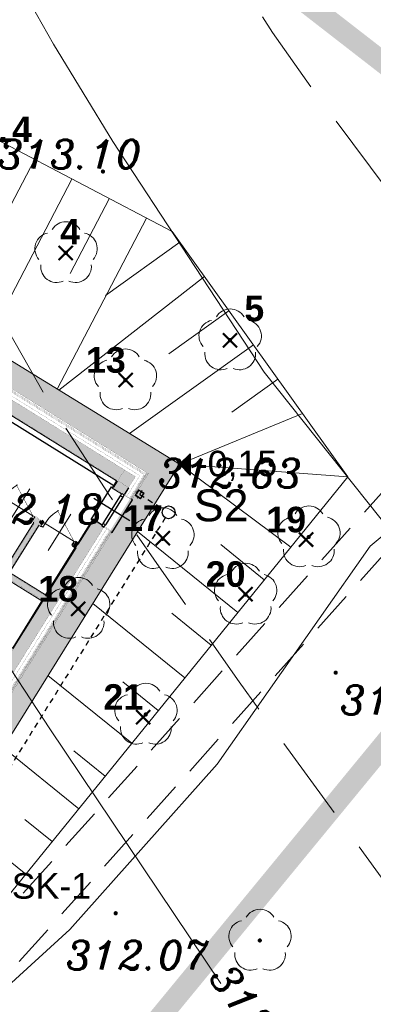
# Model space of a CAD drawing. Extents: x 4615668 to 9294084, y 5334101 to 10688993.
# Tile 23 of 37: x 4651249 to 4651258, y 5338748 to 5338771. Entities that reach past the tile are written whole.
import ezdxf

# ---------------------------------------------------------------- set-up
doc = ezdxf.new("R2010")
doc.units = 0
doc.header["$MEASUREMENT"] = 0
for name, pattern in [('DASHDOT', [25.4, 12.7, -6.35, 0, -6.35]), ('DASHED', [19.05, 12.7, -6.35]), ('KTCR', [1.5, 1, -0.5]), ('l423_500', [2, 1.5, -0.5]), ('l812_500', [3, 2, -1])]:
    doc.linetypes.add(name, pattern=pattern)
for name, color, linetype, lineweight in [('A_SZRAF', 253, 'Continuous', 5), ('A_widok', 8, 'Continuous', 0), ('chodnik', 7, 'l423_500', 13), ('eNN', 7, 'Continuous', 13), ('pkt_wys', 7, 'Continuous', 13), ('warst_ciagla', 7, 'Continuous', 0), ('warst_opis', 7, 'Continuous', 0), ('warst_przeryw', 7, 'l812_500', 0), ('Wymiar', 7, 'Continuous', 9), ('zielen', 7, 'Continuous', 13)]:
    doc.layers.add(name, color=color, linetype=linetype, lineweight=lineweight)
for name, color, linetype in [('OPIS', 7, 'Continuous'), ('proj_tt_ww', 5, 'Continuous'), ('projekt', 202, 'Continuous'), ('sciany', 1, 'Continuous'), ('STOLARKA', 4, 'Continuous')]:
    doc.layers.add(name, color=color, linetype=linetype)
doc.styles.add('ARIAL_CE', font='arial.ttf', dxfattribs={"height": 15})
doc.styles.get("Standard").update_dxf_attribs({"font": 'txt.shx'})
doc.styles.add('Style-ITALIC_1250', font='ITALIC_1250.shx')
doc.styles.add('tomek14', font='ISOCP.shx', dxfattribs={"height": 14})
doc.styles.add('txt', font='TXT', dxfattribs={"height": 0.2})
pattern_1 = [(45, (-17089.9451, 1897.26438), (-0.0883883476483, 0.0883883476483), [])]

# ---------------------------------------------------------------- blocks, each defined once
blk = doc.blocks.new('G$CA76AC6B6')
at = {"layer": 'Wymiar', "color": 242, "linetype": 'DASHED', "lineweight": 30, "ltscale": 0.01}
for points in [[(24.408, 19.76), (24.96, 19.417)], [(25.008, 19.21), (16.434, 5.43)]]:
    blk.add_lwpolyline(points, dxfattribs=at)
at = {"layer": 'Wymiar', "color": 242, "lineweight": 30, "ltscale": 40}
blk.add_circle((25.087, 19.338), 0.15, dxfattribs=at)
at = {"layer": 'OPIS', "color": 242, "linetype": 'ByBlock', "insert": (25.679, 19.878), "char_height": 0.75, "width": 36.84588, "attachment_point": 1}
blk.add_mtext('{\\fArial|b0|i0|c238|p34;S2}', dxfattribs=at)
blk = doc.blocks.new('G$CE3CC9D66')
at = {"layer": 'Wymiar', "color": 242, "lineweight": 30, "ltscale": 40}
blk.add_circle((25.087, 19.338), 0.15, dxfattribs=at)
at = {"layer": 'Wymiar', "lineweight": 0, "ltscale": 40}
blk.add_blockref('G$CA76AC6B6', (0, 0), dxfattribs=at)
blk = doc.blocks.new('G$CF45FC2ED')
at = {"layer": 'STOLARKA', "color": 252, "linetype": 'Continuous', "lineweight": 0}
for p, q in [((45, 100), (45, 0)), ((85, 50), (5, 50))]:
    blk.add_line(p, q, dxfattribs=at)
at = {"layer": 'STOLARKA', "color": 252, "linetype": 'Continuous', "lineweight": 0, "const_width": 1}
blk.add_lwpolyline([(5, 50), (77.1, 91.6)], dxfattribs=at)
at = {"layer": 'STOLARKA', "color": 252, "linetype": 'Continuous', "lineweight": 0}
for points in [[(5, 40), (5, 50), (0, 50), (0, 40)], [(85, 40), (85, 50), (90, 50), (90, 40)]]:
    blk.add_lwpolyline(points, close=True, dxfattribs=at)
blk.add_arc((-5, 50), 90, 0, 28.0898, dxfattribs=at)
blk = doc.blocks.new('G$C46D5DCE7')
at = {"linetype": 'DASHDOT', "lineweight": 0, "ltscale": 0.1}
for p, q in [((1387.7, 1674), (1387.7, 1653)), ((1398.2, 1663.5), (1377.2, 1663.5)), ((0, 1181.8), (16.8, 1181.8)), ((8, 1188.9), (8, 1174.1)), ((1398.2, 10.5), (1377.2, 10.5)), ((1387.7, 0), (1387.7, 21))]:
    blk.add_line(p, q, dxfattribs=at)
at = {"lineweight": 0, "ltscale": 40}
for p, q in [((1380.2, 1656), (1395.2, 1656)), ((1380.2, 18), (1395.2, 18))]:
    blk.add_line(p, q, dxfattribs=at)
for points in [[(1380.2, 1656), (1395.2, 1656), (1395.2, 1671), (1380.2, 1671)], [(14, 1175.8), (14, 1187.8), (2, 1187.8), (2, 1175.8)], [(1380.2, 18), (1395.2, 18), (1395.2, 3), (1380.2, 3)]]:
    blk.add_lwpolyline(points, close=True, dxfattribs=at)
at = {"linetype": 'DASHDOT', "lineweight": 0, "ltscale": 0.1}
for points in [[(1381.2, 1657), (1394.2, 1657), (1394.2, 1670), (1381.2, 1670)], [(13.2, 1176.6), (13.2, 1187), (2.8, 1187), (2.8, 1176.6)], [(1381.2, 17), (1394.2, 17), (1394.2, 4), (1381.2, 4)]]:
    blk.add_lwpolyline(points, close=True, dxfattribs=at)
blk = doc.blocks.new('G$CB8F5CD2F')
at = {"layer": 'sciany', "ltscale": 40}
h = blk.add_hatch(color=0, dxfattribs=at)
h.dxf.hatch_style = 1
h.paths.add_polyline_path([(1451.7, 1739), (1451.7, 1754), (1041.7, 1754), (1041.7, 1739), (1451.7, 1739)], is_closed=False)
h.paths.add_polyline_path([(1451.7, 1724), (1451.7, 1739), (1041.7, 1739), (1041.7, 1724), (1451.7, 1724)], is_closed=False)
h.paths.add_polyline_path([(1108.5, 1660.4), (1120.5, 1660.4), (1120.5, 1724), (1108.5, 1724), (1108.5, 1660.4)], is_closed=False)
h.paths.add_polyline_path([(911.7, 1739), (911.7, 1724), (1041.7, 1724), (1041.7, 1738), (911.7, 1739)], is_closed=False)
h.paths.add_polyline_path([(911.7, 1754), (911.7, 1739), (1041.7, 1738), (1041.7, 1754), (911.7, 1754)], is_closed=False)
h.paths.add_polyline_path([(861.2, 1754), (861.2, 1739), (881.7, 1739), (881.7, 1754), (861.2, 1754)], is_closed=False)
h.paths.add_polyline_path([(861.2, 1724), (881.7, 1724), (881.7, 1739), (861.2, 1739), (861.2, 1724)], is_closed=False)
h.paths.add_polyline_path([(896.7, 1724), (881.7, 1724), (881.7, 1660.4), (896.7, 1660.4), (896.7, 1724)], is_closed=False)
h.paths.add_polyline_path([(900.7, 1724), (896.7, 1724), (896.7, 1660.4), (900.7, 1660.4), (900.7, 1724)], is_closed=False)
h.paths.add_polyline_path([(1466.7, 1704.3), (1481.7, 1704.3), (1481.7, 1724), (1466.7, 1724), (1466.7, 1704.3)], is_closed=False)
h.paths.add_polyline_path([(1466.7, 1704.3), (1466.7, 1724), (1451.7, 1724), (1451.7, 1704.3), (1466.7, 1704.3)], is_closed=False)
h.paths.add_polyline_path([(1466.7, 1214), (1481.7, 1214), (1481.7, 1614.3), (1466.7, 1614.3), (1466.7, 1214)], is_closed=False)
h.paths.add_polyline_path([(1451.7, 1214), (1466.7, 1214), (1466.7, 1614.3), (1451.7, 1614.3), (1451.7, 1214)], is_closed=False)
h.paths.add_polyline_path([(1348.1, 1404.8), (1348.1, 1538.9), (1354.3, 1538.9), (1354.3, 1548.9), (1331.9, 1548.9), (1331.9, 1538.9), (1338.3, 1538.9), (1338.3, 1404.8), (1234.5, 1404.8), (1234.5, 1538.9), (1240.9, 1538.9), (1240.9, 1548.9), (1224.5, 1548.9), (1224.5, 1404.8), (1120.5, 1404.8), (1120.5, 1558.4), (1108.5, 1558.4), (1108.5, 1548.9), (900.7, 1548.9), (900.7, 1558.4), (896.7, 1558.4), (896.7, 1421.2), (900.7, 1421.2), (900.7, 1536.9), (1108.5, 1536.9), (1108.5, 1260.7), (900.7, 1260.7), (900.7, 1248.7), (1108.5, 1248.7), (1108.5, 1199), (1120.5, 1199), (1120.5, 1248.7), (1127.1, 1248.7), (1127.1, 1258.7), (1120.5, 1258.7), (1120.5, 1392.8), (1224.5, 1392.8), (1224.5, 1258.7), (1218.1, 1258.7), (1218.1, 1248.7), (1240.9, 1248.7), (1240.9, 1258.7), (1234.5, 1258.7), (1234.5, 1392.8), (1338.3, 1392.8), (1338.3, 1258.7), (1331.9, 1258.7), (1331.9, 1248.7), (1354.3, 1248.7), (1354.3, 1258.7), (1348.1, 1258.7), (1348.1, 1392.8), (1451.7, 1392.8), (1451.7, 1404.8), (1348.1, 1404.8)], is_closed=False)
h.paths.add_polyline_path([(881.7, 1558.4), (881.7, 1421.2), (896.7, 1421.2), (896.7, 1558.4), (881.7, 1558.4)], is_closed=False)
h.paths.add_polyline_path([(896.7, 1320.2), (881.7, 1320.2), (881.7, 1214), (896.7, 1214), (896.7, 1320.2)], is_closed=False)
h.paths.add_polyline_path([(900.6, 1320.2), (896.7, 1320.2), (896.7, 1214), (900.7, 1214), (900.7, 1260.7), (900.6, 1260.7), (900.6, 1320.2)], is_closed=False)
h.paths.add_polyline_path([(1108.5, 1199), (1108.5, 1174), (1120.5, 1174), (1120.5, 1199), (1108.5, 1199)], is_closed=False)
h.paths.add_polyline_path([(881.7, 1174), (896.7, 1174), (896.7, 1184), (881.7, 1184), (881.7, 1174)], is_closed=False)
h.paths.add_polyline_path([(896.7, 1174), (900.7, 1174), (900.7, 1184), (896.7, 1184), (896.7, 1174)], is_closed=False)
h.paths.add_polyline_path([(1451.7, 1164.2), (1466.7, 1164.2), (1466.7, 1184), (1451.7, 1184), (1451.7, 1164.2)], is_closed=False)
h.paths.add_polyline_path([(1481.7, 1164.2), (1481.7, 1184), (1466.7, 1184), (1466.7, 1164.2), (1481.7, 1164.2)], is_closed=False)
h = blk.add_hatch(color=0, dxfattribs=at)
h.dxf.hatch_style = 1
h.paths.add_polyline_path([(1451.7, 1724), (1481.7, 1724), (1481.7, 1754), (1451.7, 1754)])
h = blk.add_hatch(color=0, dxfattribs=at)
h.dxf.hatch_style = 1
h.paths.add_polyline_path([(1445.3, 1538.9), (1451.7, 1538.9), (1451.7, 1548.9), (1445.3, 1548.9), (1445.3, 1538.9)], is_closed=False)
at = {"linetype": 'DASHDOT', "lineweight": 0, "ltscale": 0.1}
blk.add_line((1512.2, 1734.6), (1512.2, 1713.6), dxfattribs=at)
at = {"layer": 'sciany', "color": 0, "ltscale": 40}
for p, q in [((1451.7, 1705.2), (1451.7, 1723)), ((1481.7, 1723), (1481.7, 1705.2)), ((1449.7, 1709.1), (1122.5, 1709.1)), ((1525.7, 1659.1), (1425.7, 1659.1)), ((1451.7, 1548.9), (1451.7, 1614.3)), ((1445.3, 1538.9), (1445.3, 1548.9)), ((1445.3, 1548.9), (1451.7, 1548.9)), ((1451.7, 1538.9), (1445.3, 1538.9)), ((1451.7, 1404.8), (1451.7, 1538.9)), ((1391.7, 1404.8), (1391.7, 1404.8)), ((1391.7, 1392.8), (1391.7, 1392.8)), ((1451.7, 1258.7), (1451.7, 1392.8))]:
    blk.add_line(p, q, dxfattribs=at)
at = {"layer": 'sciany', "color": 0, "ltscale": 40, "const_width": 0.3}
for points in [[(859.2, 1776), (1503.7, 1776), (1503.7, 1703.3), (1481.7, 1703.3)], [(859.2, 1776), (1503.7, 1776), (1503.7, 1703.2), (1481.7, 1703.2)], [(1039.7, 1773), (1500.7, 1773), (1500.7, 1704.2), (1481.7, 1704.2)], [(1039.7, 1771), (1498.7, 1771), (1498.7, 1704.2), (1481.7, 1704.2)], [(1039.7, 1769), (1496.7, 1769), (1496.7, 1704.2), (1481.7, 1704.2)], [(1039.7, 1761.5), (1489.2, 1761.5), (1489.2, 1704.2), (1489.2, 1704.2)], [(1481.7, 1616.3), (1503.7, 1616.3), (1503.7, 1162.2), (1481.7, 1162.2)], [(1481.7, 1614.3), (1500.7, 1614.3), (1500.7, 1164.2), (1481.7, 1164.2)], [(1481.7, 1614.3), (1498.7, 1614.3), (1498.7, 1164.2), (1481.7, 1164.2)], [(1481.7, 1614.3), (1496.7, 1614.3), (1496.7, 1164.2), (1481.7, 1164.2)], [(1489.2, 1164.2), (1489.2, 1614.3)], [(1451.7, 1404.8), (1348.1, 1404.8), (1348.1, 1538.9), (1354.3, 1538.9), (1354.3, 1548.9), (1331.9, 1548.9), (1331.9, 1538.9), (1338.3, 1538.9), (1338.3, 1404.8)], [(1356.3, 1548.9), (1356.3, 1550.9), (1330, 1550.9), (1330, 1548.9)], [(1451.7, 1548.9), (1445.3, 1548.9), (1445.3, 1538.9), (1451.7, 1538.9)], [(1451.7, 1392.8), (1348.1, 1392.8)]]:
    blk.add_lwpolyline(points, dxfattribs=at)
for points in [[(911.7, 1724), (1451.7, 1724), (1451.7, 1754), (911.7, 1754)], [(1451.7, 1724), (1481.7, 1724), (1481.7, 1754), (1451.7, 1754)], [(1481.7, 1704.3), (1481.7, 1724), (1451.7, 1724), (1451.7, 1704.3)], [(1481.7, 1614.3), (1481.7, 1214), (1451.7, 1214), (1451.7, 1614.3)]]:
    blk.add_lwpolyline(points, close=True, dxfattribs=at)
at = {"layer": 'sciany', "color": 0, "lineweight": 0, "ltscale": 40}
for points in [[(896.1, 1658.4), (902.7, 1658.4), (902.7, 1722), (1106.5, 1722), (1106.5, 1658.4), (1122.5, 1658.4), (1122.5, 1722), (1449.7, 1722.1), (1449.7, 1702.3), (1475.7, 1702.3)], [(1330, 1538.9), (1330, 1536.9), (1336.3, 1536.9), (1336.3, 1406.8), (1236.5, 1406.8), (1236.5, 1536.9), (1242.9, 1536.9), (1242.9, 1538.9)], [(1443.3, 1538.9), (1443.3, 1536.8), (1449.7, 1536.8), (1449.7, 1406.8), (1350.1, 1406.8), (1350.1, 1536.9), (1356.3, 1536.9), (1356.3, 1538.9)], [(1356.3, 1258.7), (1356.3, 1260.7), (1350.1, 1260.7), (1350.1, 1390.8), (1449.7, 1390.8), (1449.7, 1260.7), (1443.3, 1260.7), (1443.3, 1258.7)]]:
    blk.add_lwpolyline(points, dxfattribs=at)
at = {"layer": 'sciany', "color": 0, "ltscale": 40}
for points in [[(1449.7, 1614.1), (1446.7, 1614.1), (1446.7, 1704.1), (1449.7, 1704.1)], [(1501.7, 1614.1), (1504.7, 1614.1), (1504.7, 1704.1), (1501.7, 1704.1)], [(1475.7, 1616.3), (1449.7, 1616.3), (1449.7, 1550.9), (1443.3, 1550.9), (1443.3, 1548.9)]]:
    blk.add_lwpolyline(points, dxfattribs=at)
for points in [[(1481.7, 1703.6), (1481.7, 1697.6), (1475.7, 1697.6), (1475.7, 1703.6)], [(1481.7, 1697.6), (1481.7, 1620.6), (1475.7, 1620.6), (1475.7, 1697.6)], [(1481.7, 1614.6), (1481.7, 1620.6), (1475.7, 1620.6), (1475.7, 1614.6)]]:
    blk.add_lwpolyline(points, close=True, dxfattribs=at)
at = {"layer": 'sciany', "color": 0, "ltscale": 40, "xscale": -1, "rotation": 359.9999999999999}
for p in [(1331.4, 1498.9), (1444.8, 1498.9)]:
    blk.add_blockref('G$CF45FC2ED', p, dxfattribs=at)
at = {"layer": 'Wymiar', "lineweight": 0, "ltscale": 40}
blk.add_blockref('G$C46D5DCE7', (124.4, 60.5), dxfattribs=at)
blk = doc.blocks.new('922_5')
at = {"layer": 'zielen', "linetype": 'Continuous', "lineweight": 13}
h = blk.add_hatch(color=96, dxfattribs=at)
edge = h.paths.add_edge_path()
edge.add_arc((0, 0), 0.05, 0, 360)
at = {"layer": 'zielen', "color": 96, "linetype": 'Continuous', "lineweight": 13}
for centre, start, end in [((0.005, 0.357), 30.1243, 149.8757), ((-0.352, 0.098), 101.9988, 221.9759), ((0.362, 0.098), 318.0241, 78.0012), ((-0.215, -0.321), 174.335, 293.7607), ((0.225, -0.321), 246.2393, 5.665)]:
    blk.add_arc(centre, 0.375, start, end, dxfattribs=at)
blk = doc.blocks.new('801_5')
at = {"layer": 'pkt_wys', "linetype": 'Continuous', "lineweight": 13}
h = blk.add_hatch(color=7, dxfattribs=at)
edge = h.paths.add_edge_path()
edge.add_arc((0, 0), 0.05, 0, 360)
blk = doc.blocks.new('G$C3390F2A0')
at = {"layer": 'chodnik', "color": 7, "linetype": 'KTCR', "lineweight": 13, "flags": 128}
for points in [[(117.812, 126.825), (132.012, 142.701), (142.455, 149.391)], [(118.717, 126.338), (132.667, 141.932), (143.342, 148.774)]]:
    blk.add_lwpolyline(points, dxfattribs=at)
at = {"layer": 'eNN', "color": 1, "linetype": 'Continuous', "lineweight": 13, "flags": 128}
blk.add_lwpolyline([(112.249, 123.773), (115.354, 123.137), (120.9, 128.209), (124.355, 132.093), (127.944, 137.21), (133.218, 141.598), (134.401, 141.372), (135.688, 142.407)], dxfattribs=at)
at = {"layer": 'warst_ciagla', "color": 21, "linetype": 'Continuous', "lineweight": 0, "flags": 128}
for points in [[(115.726, 160.474), (117.539, 155.803), (119.202, 151.511), (119.589, 150.649), (120.517, 148.998), (121.909, 146.716), (125.459, 141.294), (129.089, 136.732), (132.876, 131.514), (135.719, 127.52), (136.902, 126.057), (139.412, 123.251)], [(124.446, 126.937), (120.436, 132.916), (119.071, 134.984), (117.916, 136.782), (116.396, 139.194), (115.632, 140.397), (114.48, 142.205), (112.945, 144.617), (112.17, 145.818), (110.988, 147.606), (110.386, 148.493), (109.111, 150.348)]]:
    blk.add_lwpolyline(points, dxfattribs=at)
at = {"layer": 'warst_przeryw', "color": 21, "linetype": 'l812_500', "lineweight": 0, "flags": 128}
for points in [[(145.934, 121.3), (145.255, 122.356), (142.049, 127.223), (140.362, 129.598), (132.812, 139.596), (126.748, 147.728), (125.653, 149.272), (123.643, 152.483), (122.928, 153.982), (122.091, 156.037), (121.579, 157.016), (120.203, 159.282)], [(114.985, 150.464), (117.694, 145.365), (120.365, 140.671), (121.818, 138.421), (124.873, 134.02), (128.634, 128.841), (129.761, 127.414), (132.151, 124.675), (133.545, 123.328), (135.488, 121.615), (136.385, 120.687), (139.822, 116.197), (142.283, 113.408)]]:
    blk.add_lwpolyline(points, dxfattribs=at)
at = {"layer": 'pkt_wys', "color": 7, "linetype": 'Continuous', "lineweight": 13}
for p in [(121.679, 146.008), (122.949, 138.028), (127.139, 134.238), (121.979, 128.588)]:
    blk.add_blockref('801_5', p, dxfattribs=at)
at = {"layer": 'zielen', "color": 96, "linetype": 'Continuous', "lineweight": 13}
for p in [(120.809, 144.098), (124.659, 142.048), (125.359, 127.948)]:
    blk.add_blockref('922_5', p, dxfattribs=at)
at = {"layer": 'pkt_wys', "color": 7, "linetype": 'Continuous', "lineweight": 13, "style": 'Style-ITALIC_1250'}
for s, p in [('313.10', (119.211, 146.075)), ('312.63', (122.973, 138.583)), ('312.18', (118.317, 137.743)), ('313.08', (127.239, 133.259)), ('312.07', (120.811, 127.263))]:
    blk.add_text(s, height=0.68, dxfattribs=at).set_placement(p)
at = {"layer": 'warst_opis', "color": 21, "linetype": 'Continuous', "lineweight": 0, "insert": (125.144, 126.104), "char_height": 0.68, "attachment_point": 5, "rotation": 305.9778, "line_spacing_factor": 0.722892, "style": 'txt'}
blk.add_mtext('\\FITALIC_1250.shx;312,0', dxfattribs=at)
blk = doc.blocks.new('G$C21B962D8')
at = {"layer": 'A_widok', "color": 251}
for p, q in [((26.393, 26.267), (25.741, 25.018)), ((27.269, 25.81), (25.238, 21.916)), ((28.145, 25.353), (27.227, 23.593)), ((29.021, 24.896), (26.926, 20.878)), ((29.802, 24.329), (28.056, 23.08)), ((30.377, 23.525), (26.965, 20.853)), ((30.952, 22.721), (29.54, 21.711)), ((31.527, 21.917), (28.618, 19.837)), ((32.102, 21.113), (31.023, 20.342)), ((32.677, 20.309), (29.793, 19.114)), ((33.741, 18.822), (29.793, 19.114)), ((32.404, 17.171), (29.793, 19.114)), ((31.16, 15.634), (28.812, 17.536)), ((31.782, 16.403), (30.76, 17.23)), ((29.917, 14.098), (27.761, 15.844)), ((30.539, 14.866), (29.612, 15.616)), ((28.673, 12.562), (26.709, 14.152)), ((29.295, 13.33), (28.464, 14.003)), ((27.429, 11.026), (25.658, 12.46)), ((28.051, 11.794), (27.316, 12.389)), ((26.186, 9.489), (24.607, 10.768)), ((26.807, 10.258), (26.168, 10.775))]:
    blk.add_line(p, q, dxfattribs=at)
for points in [[(6.305, 14.707), (12.152, 27.198), (12.152, 27.198), (15.219, 32.153), (29.62, 24.584), (29.62, 24.584), (33.741, 18.822), (18.503, 0)], [(15.491, 29.743), (15.491, 29.743), (25.314, 23.631), (24.51, 22.363), (29.793, 19.114), (18.096, 0.291)]]:
    blk.add_lwpolyline(points, dxfattribs=at)
blk = doc.blocks.new('G$C8E15AEAE')
at = {"layer": 'sciany', "lineweight": 0, "ltscale": 40, "const_width": 0.1}
for points in [[(0.035, 0.035), (0.702, 0.702)], [(0.035, 0.702), (0.702, 0.035)]]:
    blk.add_lwpolyline(points, dxfattribs=at)
blk = doc.blocks.new('G$C13A48E77')
at = {"layer": 'proj_tt_ww', "color": 40, "linetype": 'ByBlock', "insert": (10.185, 26.649), "char_height": 0.6, "width": 2.56185, "attachment_point": 1}
blk.add_mtext('{\\fArial|b0|i0|c238|p34;SK-1}', dxfattribs=at)

msp = doc.modelspace()

# ---------------------------------------------------------------- hatches: boundary and pattern name
at = {"lineweight": 0, "ltscale": 40, "transparency": 33554687}
h = msp.add_hatch(dxfattribs=at)
h.set_pattern_fill('ANSI31', color=256)
h.set_pattern_definition(pattern_1)
h.paths.add_polyline_path([(4651249.894, 5338758.927), (4651249.947, 5338759.012), (4651249.905, 5338759.038), (4651249.852, 5338758.953)])
h = msp.add_hatch(dxfattribs=at)
h.set_pattern_fill('ANSI31', color=256)
h.set_pattern_definition(pattern_1)
h.paths.add_polyline_path([(4651250.574, 5338758.504), (4651250.627, 5338758.589), (4651250.669, 5338758.563), (4651250.616, 5338758.478)])
at = {"layer": 'A_SZRAF', "lineweight": 0, "transparency": 33554687}
h = msp.add_hatch(dxfattribs=at)
h.set_pattern_fill('HONEY', color=256, angle=360)
h.set_pattern_definition([(360, (-68558.77793, 28680.40003), (0.1875, 0.108253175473), [0.125, -0.25]), (120, (-68558.77793, 28680.40003), (-0.1875, 0.108253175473), [0.125, -0.25]), (60, (-68558.77793, 28680.40003), (2e-16, 0.2165063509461), [-0.25, 0.125])])
h.paths.add_polyline_path([(4651237.542, 5338771.82), (4651236.75, 5338770.546), (4651238.236, 5338769.621), (4651229.313, 5338755.489), (4651224.483, 5338757.422), (4651223.324, 5338754.526), (4651227.296, 5338752.936), (4651228.027, 5338749.827), (4651241.396, 5338741.552), (4651253.107, 5338760.367), (4651247.848, 5338763.639), (4651248.638, 5338764.916), (4651237.542, 5338771.82)], is_closed=False)
h.paths.add_polyline_path([(4651237.64, 5338762.971), (4651238.064, 5338762.707), (4651237.536, 5338761.858), (4651238.895, 5338761.013), (4651242.275, 5338766.447), (4651252.338, 5338760.186), (4651243.094, 5338745.327), (4651233.031, 5338751.588), (4651236.416, 5338757.028), (4651235.053, 5338757.867), (4651234.525, 5338757.018), (4651234.1, 5338757.282)], flags=16)
at = {"layer": 'OPIS'}
h = msp.add_hatch(dxfattribs=at)
h.set_pattern_fill('ANSI31', color=256, scale=0.02)
h.set_pattern_definition([(45, (-4655730.5966002, -5339985.6811043), (-0.00176776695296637, 0.00176776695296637), [])])
h.paths.add_polyline_path([(4651253.364, 5338760.626), (4651253.364, 5338760.127), (4651253.115, 5338760.378)])

# ---------------------------------------------------------------- linework, layer by layer
msp.add_lwpolyline([(4651253.364, 5338760.626), (4651253.364, 5338760.127), (4651253.115, 5338760.378), (4651253.364, 5338760.626)], dxfattribs=at)
at = {"layer": 'projekt', "linetype": 'DASHDOT', "lineweight": 0, "ltscale": 0.1, "const_width": 0.5}
msp.add_lwpolyline([(4651216.604, 5338743.285), (4651224.422, 5338737.755), (4651239.157, 5338730.951), (4651265.933, 5338763.567), (4651241.079, 5338782.88), (4651232.899, 5338777.801), (4651223.319, 5338771.116), (4651214.255, 5338744.869)], dxfattribs=at)
at = {"layer": 'Wymiar', "color": 242, "lineweight": 30, "ltscale": 40}
msp.add_circle((4651252.86, 5338759.25), 0.15, dxfattribs=at)

# ---------------------------------------------------------------- block references
at = {"lineweight": 0, "ltscale": 40}
msp.add_blockref('G$C21B962D8', (4651223.322, 5338741.264), dxfattribs=at)
at = {"lineweight": 0, "ltscale": 40, "xscale": 0.5, "yscale": 0.5, "zscale": 0.5}
for p in [(4651250.264, 5338765.157), (4651254.115, 5338763.105), (4651251.671, 5338762.174), (4651252.539, 5338758.459), (4651255.901, 5338758.425), (4651254.48, 5338757.145), (4651250.553, 5338756.799), (4651252.079, 5338754.258)]:
    msp.add_blockref('G$C8E15AEAE', p, dxfattribs=at)
at = {"layer": 'proj_tt_ww', "lineweight": 0, "ltscale": 40}
msp.add_blockref('G$C13A48E77', (4651238.995, 5338724.128), dxfattribs=at)
at = {"layer": 'Wymiar', "color": 242, "linetype": 'DASHED', "lineweight": 30, "ltscale": 0.01}
msp.add_blockref('G$C3390F2A0', (4651129.64, 5338621.247), dxfattribs=at)
at = {"layer": 'Wymiar', "lineweight": 0, "ltscale": 40, "xscale": 0.01, "yscale": 0.01, "zscale": 0.01, "rotation": 328.1115445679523}
msp.add_blockref('G$CB8F5CD2F', (4651230.234, 5338753.023), dxfattribs=at)
at = {"layer": 'Wymiar', "lineweight": 0, "ltscale": 40}
msp.add_blockref('G$CE3CC9D66', (4651227.773, 5338739.912), dxfattribs=at)
at = {"layer": 'zielen', "color": 96, "linetype": 'Continuous', "lineweight": 13}
for p in [(4651251.843, 5338762.356), (4651252.72, 5338758.628), (4651256.145, 5338758.67), (4651254.662, 5338757.322), (4651250.746, 5338756.988), (4651252.323, 5338754.503)]:
    msp.add_blockref('922_5', p, dxfattribs=at)

# ---------------------------------------------------------------- texts
at = {"color": 0, "ltscale": 2.5, "char_height": 0.6, "width": 3.86948, "attachment_point": 1, "style": 'tomek14'}
for s, insert in [('{\\fArial|b1|i0|c238|p34;\\C94;14}', (4651248.723, 5338768.547)), ('{\\fArial|b1|i0|c238|p34;\\C94;4}', (4651250.316, 5338766.143)), ('{\\fArial|b1|i0|c238|p34;\\C94;5}', (4651254.636, 5338764.338)), ('{\\fArial|b1|i0|c238|p34;\\C94;13}', (4651250.923, 5338763.13)), ('{\\fArial|b1|i0|c238|p34;\\C94;17}', (4651251.791, 5338759.415)), ('{\\fArial|b1|i0|c238|p34;\\C94;19}', (4651255.153, 5338759.381)), ('{\\fArial|b1|i0|c238|p34;\\C94;20}', (4651253.731, 5338758.101)), ('{\\fArial|b1|i0|c238|p34;\\C94;18}', (4651249.805, 5338757.755)), ('{\\fArial|b1|i0|c238|p34;\\C94;21}', (4651251.331, 5338755.214))]:
    msp.add_mtext(s, dxfattribs=dict(at, insert=insert))
at = {"layer": 'OPIS', "insert": (4651253.651, 5338760.34), "char_height": 0.6, "width": 35.55035, "attachment_point": 5, "rotation": 0.1544, "style": 'ARIAL_CE'}
msp.add_mtext('\\pxi-4,l6.666675,t6.666675;-0,15', dxfattribs=at)

doc.saveas('drawing.dxf')
